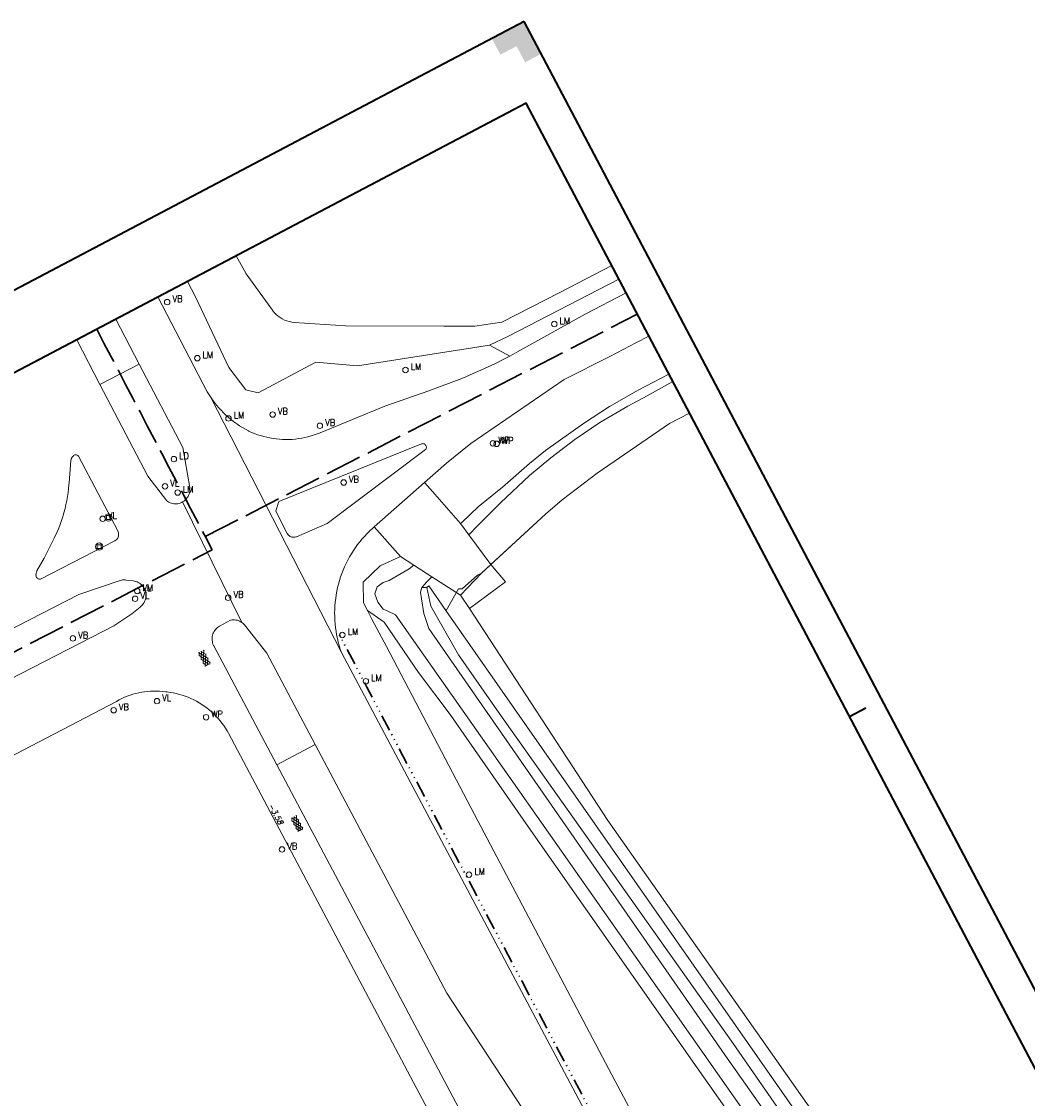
# Model space of a CAD drawing. Header units: metres. Extents: x 148691 to 149199, y 486355 to 486958.
# Tile 92 of 93: x 148885 to 149023, y 486811 to 486958. Entities that reach past the tile are written whole.
import ezdxf

# ---------------------------------------------------------------- set-up
doc = ezdxf.new("R2010")
doc.units = ezdxf.units.M
doc.header["$MEASUREMENT"] = 0
doc.linetypes.add('assen', pattern=[2.5, 2, -0.5])
doc.linetypes.add('drainage', pattern=[2.05, -0.25, 0.05, -0.25, 0.05, -0.25, 0.05, -0.25, 0.9])
for name, color, linetype, lineweight in [('BWR-alg-assenplan', 92, 'assen', 30), ('BWR-alg-topografie', 7, 'Continuous', 13), ('BWR-best-drain ø 80', 60, 'drainage', 30), ('BWR-best-maaiveldhoogte', 2, 'Continuous', 13), ('TOP-L-terrein schutting raster hek leuning', 7, 'Continuous', 0), ('TOP-L-topo objecten punt', 7, 'Continuous', 0), ('TOP-L-topo objecten vlak', 7, 'Continuous', 0), ('WVB-alg-onderhoek', 7, 'Continuous', 30)]:
    doc.layers.add(name, color=color, linetype=linetype, lineweight=lineweight)
doc.styles.add('Style-ITALICS', font='ITALICS.shx')
doc.styles.add('Style-STANDARD', font='STANDARD.shx')

# ---------------------------------------------------------------- blocks, each defined once
blk = doc.blocks.new('73')
at = {"layer": 'TOP-L-topo objecten punt', "color": 7, "linetype": 'Continuous', "lineweight": 0}
blk.add_circle((0, 0), 0.25, dxfattribs=at)
at = {"layer": 'TOP-L-topo objecten punt', "color": 7, "linetype": 'Continuous', "lineweight": 0, "style": 'Style-STANDARD'}
blk.add_text('WP', height=0.6, dxfattribs=at).set_placement((0.483, 0))
blk = doc.blocks.new('39')
at = {"layer": 'TOP-L-topo objecten punt', "color": 7, "linetype": 'Continuous', "lineweight": 0}
for p, q in [((0.175, 0.175), (-0.175, 0.175)), ((-0.175, 0.175), (-0.175, -0.175)), ((0.175, 0.175), (0.175, -0.175)), ((0.175, -0.175), (-0.175, -0.175))]:
    blk.add_line(p, q, dxfattribs=at)
blk.add_circle((0, 0), 0.332, dxfattribs=at)
blk = doc.blocks.new('121')
at = {"layer": 'TOP-L-topo objecten punt', "color": 7, "linetype": 'Continuous', "lineweight": 0}
blk.add_circle((0, 0), 0.25, dxfattribs=at)
at = {"layer": 'TOP-L-topo objecten punt', "color": 7, "linetype": 'Continuous', "lineweight": 0, "style": 'Style-STANDARD'}
blk.add_text('LD', height=0.6, dxfattribs=at).set_placement((0.483, 0))
blk = doc.blocks.new('15')
at = {"layer": 'TOP-L-topo objecten punt', "color": 7, "linetype": 'Continuous', "lineweight": 0}
blk.add_circle((0, 0), 0.25, dxfattribs=at)
at = {"layer": 'TOP-L-topo objecten punt', "color": 7, "linetype": 'Continuous', "lineweight": 0, "style": 'Style-STANDARD'}
blk.add_text('VL', height=0.6, dxfattribs=at).set_placement((0.483, 0))
blk = doc.blocks.new('16')
at = {"layer": 'TOP-L-topo objecten punt', "color": 7, "linetype": 'Continuous', "lineweight": 0}
blk.add_circle((0, 0), 0.25, dxfattribs=at)
at = {"layer": 'TOP-L-topo objecten punt', "color": 7, "linetype": 'Continuous', "lineweight": 0, "style": 'Style-STANDARD'}
blk.add_text('LM', height=0.6, dxfattribs=at).set_placement((0.483, 0))
blk = doc.blocks.new('14')
at = {"layer": 'TOP-L-topo objecten punt', "color": 7, "linetype": 'Continuous', "lineweight": 0}
blk.add_circle((0, 0), 0.25, dxfattribs=at)
at = {"layer": 'TOP-L-topo objecten punt', "color": 7, "linetype": 'Continuous', "lineweight": 0, "style": 'Style-STANDARD'}
blk.add_text('VB', height=0.6, dxfattribs=at).set_placement((0.483, 0))
blk = doc.blocks.new('ASFALT')
at = {"layer": 'BWR-alg-topografie'}
for p, q in [((1.14, 0.74), (0, 0.08)), ((0.54, 0.74), (0, 0.43)), ((1.48, -0.17), (0, 0.69)), ((0.88, -0.16), (0, 0.35)), ((0.28, -0.16), (0, 0)), ((1.74, 0.74), (0.18, -0.16)), ((2.08, -0.16), (0.52, 0.74)), ((2.11, 0.61), (0.78, -0.16)), ((2.11, 0.17), (1.12, 0.74)), ((2.11, 0.26), (1.38, -0.16)), ((2.11, 0.51), (1.73, 0.74)), ((2.11, -0.09), (1.98, -0.16))]:
    blk.add_line(p, q, dxfattribs=at)

msp = doc.modelspace()

# ---------------------------------------------------------------- hatches: boundary and pattern name
at = {"layer": 'WVB-alg-onderhoek', "linetype": 'Continuous', "lineweight": 40, "extrusion": (0, 0, -1)}
msp.add_hatch(color=256, dxfattribs=at).paths.add_polyline_path([(-148949.73, 486955.68), (-148954.15, 486958.01), (-148956.48, 486953.59), (-148954.27, 486952.42), (-148953.1, 486954.63), (-148950.89, 486953.47)])

# ---------------------------------------------------------------- linework, layer by layer
at = {"layer": 'BWR-alg-assenplan', "ltscale": 2.5}
for p, q in [((148910.5, 486887.47), (148969.62, 486917.93)), ((148769.87, 486812.72), (148911.45, 486885.66))]:
    msp.add_line(p, q, dxfattribs=at)
msp.add_arc((170387.6, 498140.36), 24246.51, 207.576473, 207.657064, dxfattribs=at)
at = {"layer": 'BWR-best-drain ø 80', "color": 44, "linetype": 'drainage', "ltscale": 2.5, "flags": 128}
msp.add_lwpolyline([(148928.85, 486874.01), (148932.61, 486866.85), (148941.85, 486849.29), (148949.94, 486833.93), (148953.8, 486826.62), (148975.46, 486785.68), (149003.91, 486732.19), (149012.41, 486716.27), (149018.64, 486704.63), (149021.17, 486699.71), (149022.14, 486697.21), (149023.25, 486692.93), (149023.69, 486689.42), (149023.69, 486685.46), (149022.99, 486680.66), (149022.28, 486677.53), (149020.65, 486674.02), (149018.53, 486670.36), (149017.93, 486669.51), (149015.23, 486666.28), (149011.66, 486663.11), (149008.8, 486661.08), (148989.97, 486647.74)], dxfattribs=at)
at = {"layer": 'TOP-L-terrein schutting raster hek leuning', "color": 7, "linetype": 'Continuous', "lineweight": 0, "flags": 128}
msp.add_lwpolyline([(149064.01, 486718.14), (149058.87, 486714.38), (149057.67, 486713.5), (149021.96, 486764.77), (148943.43, 486877.33), (148943.44, 486877.34), (148945.15, 486880.33), (148945.64, 486880.32), (148947.73, 486882.21), (148948.28, 486882.48), (148957.05, 486890.54), (148959.36, 486892.49), (148964.13, 486896.15), (148974.03, 486902.97), (148976.76, 486904.38)], dxfattribs=at)
at = {"layer": 'TOP-L-topo objecten vlak', "color": 7, "linetype": 'Continuous', "lineweight": 0}
for p, q in [((148901.45, 486911.09), (148898.25, 486917.25)), ((148896.07, 486908.32), (148892.91, 486914.44))]:
    msp.add_line(p, q, dxfattribs=at)
at = {"layer": 'TOP-L-topo objecten vlak', "color": 7, "linetype": 'Continuous', "lineweight": 0, "flags": 128}
for points in [[(148966.12, 486924.58), (148959, 486920.92), (148951.08, 486916.85), (148947.39, 486916.29), (148943.16, 486916.27), (148929.75, 486916.35), (148922.67, 486916.8), (148922.32, 486916.84), (148921.99, 486916.91), (148921.66, 486917), (148921.34, 486917.13), (148921.03, 486917.28), (148920.74, 486917.46), (148920.46, 486917.66), (148920.21, 486917.89), (148919.97, 486918.14), (148919.76, 486918.41), (148919.71, 486918.47), (148916.11, 486923.46), (148914.73, 486925.93)], [(148949.38, 486913.68), (148951.88, 486914.87), (148967.1, 486922.72)], [(148908.05, 486922.41), (148909.16, 486920.3), (148913.73, 486910.61), (148916.04, 486907.58), (148917.73, 486907.14), (148925.63, 486911.37), (148931.35, 486910.88), (148949.38, 486913.68)], [(148911.2, 486906.61), (148910.95, 486907.01), (148910.76, 486907.31), (148904.02, 486920.29)], [(148968.08, 486920.86), (148962.49, 486917.93), (148953.15, 486912.72), (148952.18, 486912.2)], [(148892.91, 486914.44), (148896.07, 486908.32), (148901.45, 486911.09)], [(148940.52, 486894.89), (148943.53, 486897.55), (148946.84, 486900.23), (148959.61, 486908.99), (148965.76, 486912.09), (148966.8, 486912.64), (148968.55, 486913.57), (148969.43, 486914.02), (148971.2, 486914.93)], [(148952.18, 486912.2), (148949.38, 486913.68)], [(148952.18, 486912.2), (148951.19, 486911.69), (148950.2, 486911.2), (148949.2, 486910.72), (148948.2, 486910.25), (148947.18, 486909.8), (148946.17, 486909.36), (148945.61, 486909.13), (148941.09, 486907.44), (148935.08, 486905.34), (148926.21, 486901.69), (148925.81, 486901.53), (148925.39, 486901.39), (148924.98, 486901.26), (148924.55, 486901.14), (148924.13, 486901.04), (148923.7, 486900.95), (148923.27, 486900.89), (148922.83, 486900.83), (148922.39, 486900.79), (148921.96, 486900.77), (148921.52, 486900.77), (148921.08, 486900.78), (148920.64, 486900.81), (148920.21, 486900.85), (148919.78, 486900.91), (148919.35, 486900.98), (148918.92, 486901.07), (148918.49, 486901.18), (148918.07, 486901.3), (148917.65, 486901.43), (148917.24, 486901.59), (148916.84, 486901.75), (148916.44, 486901.93), (148916.41, 486901.95), (148916, 486902.17), (148915.59, 486902.41), (148915.19, 486902.66), (148914.8, 486902.92), (148914.42, 486903.2), (148914.05, 486903.49), (148913.68, 486903.79), (148913.33, 486904.1), (148912.99, 486904.43), (148912.66, 486904.77), (148912.35, 486905.12), (148912.04, 486905.48), (148911.75, 486905.84), (148911.47, 486906.22), (148911.2, 486906.61)], [(148907.39, 486892.22), (148907.54, 486892.31), (148907.68, 486892.42), (148907.81, 486892.54), (148907.93, 486892.67), (148908.03, 486892.81), (148908.13, 486892.96), (148908.21, 486893.12), (148908.27, 486893.28), (148908.32, 486893.45), (148908.36, 486893.63), (148908.38, 486893.8), (148908.38, 486893.98), (148908.36, 486894.16), (148908.36, 486894.21), (148907.42, 486899.67), (148901.45, 486911.09), (148896.07, 486908.32)], [(148973.95, 486909.72), (148969.75, 486907.53), (148965.83, 486905.29), (148962.27, 486902.98), (148957.06, 486899.27), (148954.87, 486897.47), (148951.17, 486894.22), (148947.84, 486891.53), (148945.6, 486889.41), (148945.44, 486889.25)], [(148896.07, 486908.32), (148902.62, 486895.76), (148905.22, 486892.36), (148905.36, 486892.26), (148905.52, 486892.17), (148905.68, 486892.1), (148905.85, 486892.04), (148906.02, 486892), (148906.19, 486891.97), (148906.37, 486891.96), (148906.55, 486891.96), (148906.72, 486891.98), (148906.9, 486892.02), (148907.07, 486892.07), (148907.23, 486892.14), (148907.39, 486892.22)], [(148946.56, 486887.73), (148947.78, 486889.01), (148950.92, 486892.11), (148954.87, 486895.85), (148957.79, 486898.27), (148961.07, 486900.77), (148964.5, 486903.1), (148968.33, 486905.35), (148970.95, 486906.76), (148974.48, 486908.71)], [(148929.12, 486871.59), (148911.2, 486906.61)], [(148976.76, 486904.38), (148974.03, 486902.97), (148964.13, 486896.15), (148959.36, 486892.49), (148957.05, 486890.54), (148949.58, 486883.67)], [(148921.68, 486887.95), (148921.68, 486887.94), (148921.74, 486887.83), (148921.82, 486887.73), (148921.91, 486887.64), (148922.01, 486887.56), (148922.12, 486887.49), (148922.24, 486887.44), (148922.36, 486887.41), (148922.49, 486887.39), (148922.61, 486887.38), (148922.74, 486887.39), (148922.87, 486887.42), (148922.99, 486887.46), (148927.18, 486889.25), (148940.65, 486899.38), (148940.68, 486899.41), (148940.72, 486899.49), (148940.74, 486899.58), (148940.76, 486899.67), (148940.75, 486899.76), (148940.73, 486899.85), (148940.69, 486899.93), (148940.64, 486900.01), (148940.58, 486900.08), (148940.51, 486900.13), (148940.43, 486900.17), (148940.34, 486900.2), (148940.25, 486900.21), (148940.16, 486900.2), (148940.07, 486900.18), (148920.55, 486892.28), (148920.15, 486891), (148921.67, 486887.96), (148921.68, 486887.95)], [(148898.51, 486888.25), (148893.16, 486898.5), (148893.12, 486898.54), (148893.05, 486898.59), (148892.97, 486898.64), (148892.89, 486898.66), (148892.8, 486898.67), (148892.71, 486898.67), (148892.62, 486898.65), (148892.54, 486898.61), (148892.46, 486898.57), (148892.44, 486898.55), (148892.35, 486898.46), (148892.27, 486898.36), (148892.21, 486898.25), (148892.16, 486898.13), (148892.12, 486898.01), (148892.1, 486897.88), (148891.85, 486894.85), (148891.83, 486894.63), (148891.78, 486894.07), (148891.72, 486893.51), (148891.64, 486892.95), (148891.54, 486892.4), (148891.43, 486891.85), (148891.3, 486891.3), (148891.15, 486890.75), (148891, 486890.22), (148890.82, 486889.68), (148890.63, 486889.15), (148890.43, 486888.62), (148890.21, 486888.11), (148889.81, 486887.25), (148889.36, 486886.34), (148888.9, 486885.43), (148888.43, 486884.54), (148887.95, 486883.65), (148887.45, 486882.77), (148887.43, 486882.74), (148887.38, 486882.62), (148887.35, 486882.5), (148887.33, 486882.38), (148887.32, 486882.25), (148887.33, 486882.12), (148887.36, 486882), (148887.37, 486881.97), (148887.4, 486881.89), (148887.45, 486881.82), (148887.51, 486881.76), (148887.58, 486881.71), (148887.66, 486881.67), (148887.75, 486881.65), (148887.84, 486881.64), (148887.92, 486881.65), (148898.1, 486886.88), (148898.17, 486886.92), (148898.27, 486887), (148898.37, 486887.08), (148898.45, 486887.18), (148898.52, 486887.28), (148898.57, 486887.4), (148898.61, 486887.52), (148898.63, 486887.64), (148898.64, 486887.77), (148898.63, 486887.89), (148898.6, 486888.01), (148898.56, 486888.13), (148898.51, 486888.25)], [(148933.63, 486888.82), (148940.52, 486894.89)], [(148945.44, 486889.25), (148941.61, 486893.64), (148940.52, 486894.89)], [(148915.48, 486875.73), (148907.39, 486892.22)], [(148929.12, 486871.59), (148928.96, 486872.06), (148928.82, 486872.54), (148928.68, 486873.03), (148928.57, 486873.52), (148928.47, 486874.01), (148928.39, 486874.51), (148928.32, 486875), (148928.26, 486875.5), (148928.23, 486876.01), (148928.21, 486876.51), (148928.2, 486877.01), (148928.21, 486877.51), (148928.24, 486878.01), (148928.28, 486878.51), (148928.34, 486879.01), (148928.42, 486879.51), (148928.51, 486880.01), (148928.61, 486880.5), (148928.73, 486880.98), (148928.87, 486881.47), (148929.02, 486881.95), (148929.19, 486882.42), (148929.38, 486882.89), (148929.57, 486883.35), (148929.79, 486883.8), (148930.01, 486884.25), (148930.25, 486884.7), (148930.51, 486885.13), (148930.78, 486885.55), (148931.06, 486885.97), (148931.35, 486886.38), (148931.66, 486886.77), (148931.98, 486887.16), (148932.31, 486887.54), (148932.66, 486887.9), (148933.01, 486888.26), (148933.36, 486888.58), (148933.63, 486888.82)], [(148933.63, 486888.82), (148937.23, 486884.73)], [(148945.44, 486889.25), (148946.56, 486887.73)], [(148949.58, 486883.67), (148946.56, 486887.73)], [(148937.23, 486884.73), (148934.42, 486883.47), (148932.12, 486881.21), (148932.17, 486878.38), (148932.69, 486877.37)], [(148939.05, 486883.56), (148937.23, 486884.73)], [(148939.05, 486883.56), (148938.4, 486883.04), (148935.65, 486881.47), (148934.85, 486881.19), (148934, 486880.61), (148933.7, 486879.65), (148934.1, 486878.49), (148934.83, 486877.54), (148935.46, 486877.26), (148936.54, 486876.75), (148955.91, 486849.13), (148980.58, 486813.95), (149007.28, 486775.85)], [(148941.5, 486881.98), (148939.05, 486883.56)], [(148949.58, 486883.67), (148948.28, 486882.48), (148945.43, 486879.46), (148945.44, 486879.44)], [(148949.58, 486883.67), (148951.57, 486881.26), (148946.64, 486877.61)], [(148875.65, 486863.78), (148898, 486875.24), (148900.44, 486876.89), (148901.57, 486877.83), (148901.65, 486877.89), (148901.78, 486878.01), (148901.9, 486878.14), (148902.01, 486878.28), (148902.11, 486878.43), (148902.19, 486878.59), (148902.26, 486878.75), (148902.32, 486878.92), (148902.35, 486879.09), (148902.38, 486879.27), (148902.38, 486879.45), (148902.37, 486879.63), (148902.35, 486879.8), (148902.3, 486879.98), (148902.25, 486880.15), (148902.18, 486880.31), (148902.09, 486880.47), (148901.99, 486880.61), (148901.88, 486880.75), (148901.75, 486880.88), (148901.62, 486881), (148901.47, 486881.1), (148901.32, 486881.19), (148901.16, 486881.27), (148900.99, 486881.33), (148900.82, 486881.38), (148900.64, 486881.41), (148899.66, 486881.52), (148899.52, 486881.53), (148899.48, 486881.54), (148899.32, 486881.54), (148899.17, 486881.53), (148899.01, 486881.51), (148898.86, 486881.47), (148893.2, 486879.55), (148872.88, 486869.14)], [(148940.14, 486880.51), (148940.82, 486881.26), (148941.5, 486881.98)], [(148941.5, 486881.98), (148945.44, 486879.44)], [(149019.11, 486763.24), (148981.58, 486816.49), (148941.1, 486874.87), (148940.39, 486876.96), (148940.07, 486878.96), (148939.96, 486879.85), (148940.14, 486880.51)], [(148940.8, 486880.5), (148940.14, 486880.51)], [(148940.8, 486880.5), (148941.07, 486880.74), (148943.43, 486877.33), (149021.96, 486764.77), (149057.67, 486713.5), (149056.49, 486712.68)], [(149056.49, 486712.68), (149052.9, 486717.55), (149020.17, 486764.05), (148982.74, 486818.03), (148950.73, 486863.29), (148945.14, 486871.26), (148941.37, 486877.93), (148940.8, 486880.5)], [(148945.44, 486879.44), (148946.64, 486877.61)], [(148932.69, 486877.37), (148933.31, 486876.18), (148935.29, 486872.42), (148947.32, 486849.43), (148966.6, 486812.9), (148985.06, 486778.1), (149012.68, 486726.15), (149020.63, 486711.46), (149022.06, 486708.91), (149022.68, 486707.89)], [(148932.69, 486877.37), (148935, 486875.76), (148939.69, 486868.84), (148943.99, 486863.1), (148954.71, 486847.67), (148977.82, 486814.7), (149006.9, 486773.29), (149042.87, 486722.09), (149052.13, 486709.17)], [(148946.64, 486877.61), (148965.57, 486848.57), (149003.95, 486793.97), (149040.67, 486740.82), (149054.58, 486721.04), (149058.91, 486714.41), (149064.01, 486718.14), (149064.27, 486717.74)], [(148915.48, 486875.73), (148915.33, 486875.82), (148915.17, 486875.9), (148915.01, 486875.97), (148914.84, 486876.02), (148914.66, 486876.05), (148914.49, 486876.07), (148914.31, 486876.07), (148914.13, 486876.06), (148913.96, 486876.03), (148913.95, 486876.03), (148912.45, 486875.22), (148912.3, 486875.12), (148912.15, 486875.02), (148912.02, 486874.9), (148911.9, 486874.76), (148911.79, 486874.62), (148911.69, 486874.47), (148911.61, 486874.31), (148911.54, 486874.15), (148911.49, 486873.97), (148911.45, 486873.8), (148911.43, 486873.62), (148911.42, 486873.44), (148911.43, 486873.26), (148911.46, 486873.09), (148911.5, 486872.91), (148911.55, 486872.74), (148911.63, 486872.58), (148911.67, 486872.5), (148920.27, 486856.2)], [(148925.55, 486859.02), (148918.91, 486871.51), (148915.87, 486875.37), (148915.75, 486875.5), (148915.62, 486875.62), (148915.48, 486875.73)], [(148974.88, 486785.35), (148929.12, 486871.59)], [(148869.61, 486849.91), (148898.34, 486864.9), (148898.7, 486865.1), (148899.06, 486865.28), (148899.43, 486865.46), (148899.82, 486865.61), (148900.2, 486865.75), (148900.59, 486865.88), (148900.98, 486865.99), (148901.38, 486866.08), (148901.79, 486866.16), (148902.19, 486866.22), (148902.6, 486866.27), (148903.01, 486866.3), (148903.42, 486866.32), (148903.83, 486866.32), (148904.24, 486866.3), (148904.65, 486866.27), (148905.05, 486866.22), (148905.29, 486866.19), (148905.71, 486866.13), (148906.12, 486866.06), (148906.54, 486865.97), (148906.94, 486865.86), (148907.35, 486865.74), (148907.74, 486865.61), (148908.14, 486865.46), (148908.52, 486865.29), (148908.91, 486865.11), (148909.28, 486864.92), (148909.64, 486864.71), (148910, 486864.49), (148910.35, 486864.26), (148910.69, 486864.01), (148911.02, 486863.74), (148911.34, 486863.47), (148911.65, 486863.19), (148911.95, 486862.89), (148912.24, 486862.58), (148912.51, 486862.26), (148912.77, 486861.93), (148913.02, 486861.6), (148913.26, 486861.25), (148913.48, 486860.89), (148913.67, 486860.56), (149001.42, 486694.77)], [(148925.55, 486859.02), (148920.27, 486856.2)], [(149013.09, 486706.21), (149009.46, 486712.9), (149001.36, 486726.66), (148988.9, 486745.44), (148964.54, 486791.49), (148958.6, 486801.98), (148943.54, 486824.93), (148925.55, 486859.02)], [(148920.27, 486856.2), (149002.6, 486700.88)]]:
    msp.add_lwpolyline(points, dxfattribs=at)
at = {"layer": 'WVB-alg-onderhoek', "lineweight": 40, "ltscale": 500}
for p, q in [((148954.15, 486958.01), (148691.4, 486819.54)), ((149198.91, 486493.56), (148954.15, 486958.01)), ((149000.89, 486863.96), (148998.68, 486862.79))]:
    msp.add_line(p, q, dxfattribs=at)
msp.add_3dface([(148700.49, 486813.03), (148938.26, 486361.85), (149192.16, 486495.65), (148954.39, 486946.83)], dxfattribs=at)

# ---------------------------------------------------------------- block references
at = {"layer": 'BWR-alg-topografie', "rotation": 117.8105198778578}
for p in [(148911.11, 486870.01), (148923.81, 486847.36)]:
    msp.add_blockref('ASFALT', p, dxfattribs=at)
at = {"layer": 'TOP-L-topo objecten punt', "color": 7, "linetype": 'Continuous', "lineweight": 0, "xscale": 1.5, "yscale": 1.5, "zscale": 1.5}
for name, p in [('14', (148905.28, 486919.59)), ('16', (148958.26, 486916.58)), ('16', (148909.4, 486911.91)), ('16', (148937.9, 486910.29)), ('14', (148919.71, 486904.19)), ('16', (148913.67, 486903.65)), ('14', (148926.18, 486902.65)), ('73', (148949.86, 486900.24)), ('73', (148950.38, 486900.18)), ('121', (148906.2, 486898.09)), ('15', (148904.98, 486894.35)), ('14', (148929.44, 486894.88)), ('16', (148906.71, 486893.5)), ('15', (148896.45, 486889.91)), ('39', (148897.25, 486890.09)), ('39', (148895.97, 486886.1)), ('15', (148900.89, 486878.96)), ('15', (148900.89, 486878.96)), ('16', (148901.18, 486880.03)), ('15', (148901.18, 486880.02)), ('15', (148901.18, 486880.01)), ('14', (148913.63, 486879.1)), ('14', (148892.38, 486873.53)), ('16', (148929.26, 486874)), ('16', (148932.48, 486867.67)), ('15', (148903.88, 486864.94)), ('14', (148897.95, 486863.69)), ('73', (148910.61, 486862.73)), ('14', (148921, 486844.63)), ('16', (148946.59, 486841.17))]:
    msp.add_blockref(name, p, dxfattribs=at)

# ---------------------------------------------------------------- texts
at = {"layer": 'BWR-best-maaiveldhoogte', "insert": (148919.1, 486850.7), "char_height": 0.75, "attachment_point": 7, "rotation": 297.8241, "line_spacing_factor": 0.6, "style": 'Style-ITALICS'}
msp.add_mtext('-3.58', dxfattribs=at)

doc.saveas('drawing.dxf')
